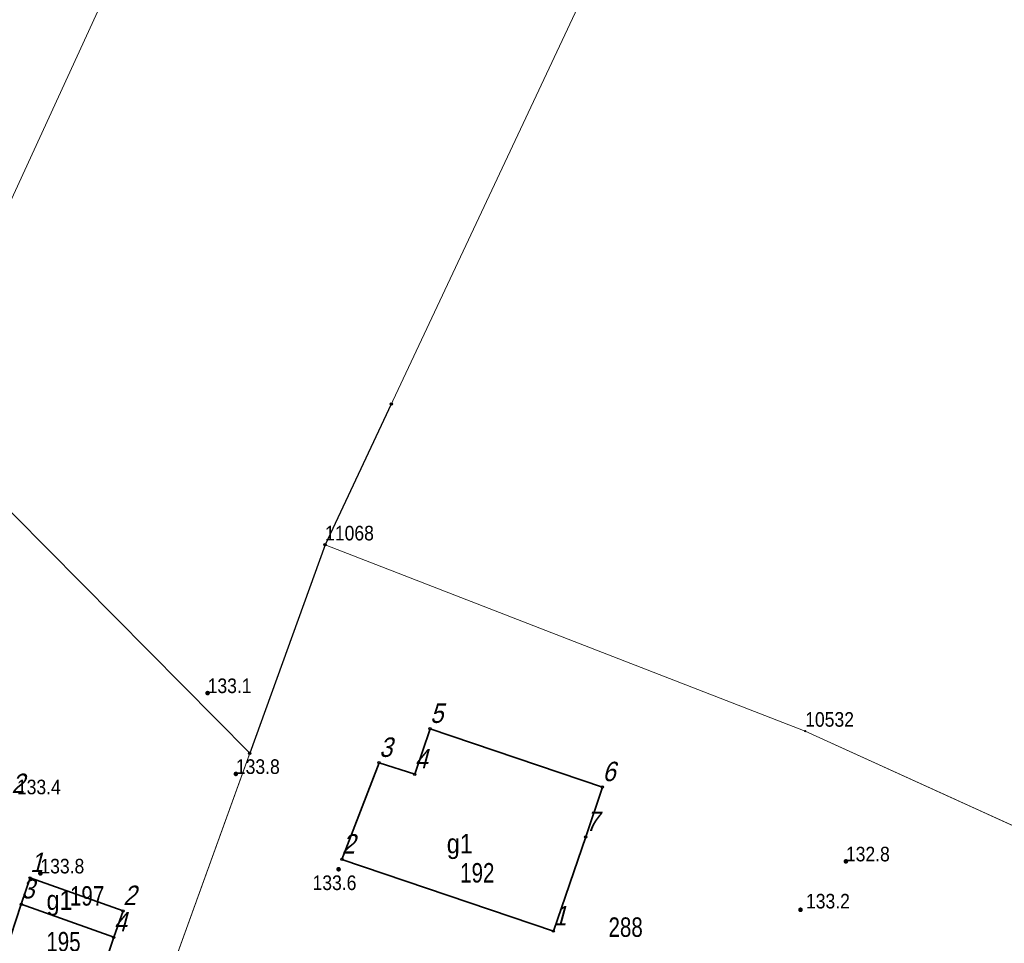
# Model space of a CAD drawing. Header units: metres. Extents: x 5548743 to 5556416, y 5707500 to 5714000.
# Tile 23 of 244: x 5551111 to 5551186, y 5711574 to 5711645. Entities that reach past the tile are written whole.
import ezdxf
from ezdxf.enums import TextEntityAlignment as Align

# ---------------------------------------------------------------- set-up
doc = ezdxf.new("R2010")
doc.units = ezdxf.units.M
doc.linetypes.add('219-1000', pattern=[0])
doc.layers.get('0').update_dxf_attribs({"color": 2, "lineweight": 5})
doc.styles.get("Standard").update_dxf_attribs({"font": 'Working1250', "width": 0.75})
doc.linetypes.add('902-1000', pattern='A,5,0,[1,ksztalty.shx,S=1,R=0,X=0,Y=0],5', length=10)

# ---------------------------------------------------------------- blocks, each defined once
blk = doc.blocks.new('PUNKTBUD')
at = {"color": 0}
blk.add_circle((0, 0), 0.09, dxfattribs=at)
blk = doc.blocks.new('203')
at = {"linetype": 'Continuous', "lineweight": 0}
h = blk.add_hatch(color=0, dxfattribs=at)
edge = h.paths.add_edge_path()
edge.add_arc((0, 0), 0.09, 0, 360)
blk = doc.blocks.new('PW01')
at = {"linetype": 'Continuous', "lineweight": 13}
h = blk.add_hatch(color=0, dxfattribs=at)
edge = h.paths.add_edge_path()
edge.add_arc((0, 0), 0.18, 0, 360)
blk = doc.blocks.new('PIKIETAW1891')
at = {"color": 0}
blk.add_circle((0, 0), 0.09, dxfattribs=at)

msp = doc.modelspace()

# ---------------------------------------------------------------- linework, layer by layer
at = {"layer": '217-kontur klasyfikacyjny', "color": 3, "linetype": 'CONTINUOUS', "lineweight": 18, "flags": 128}
for points in [[(5551134.1, 5711604.3), (5551167.26, 5711674.81)], [(5551102.31, 5711614.44), (5551128.29, 5711588.23)], [(5551128.29, 5711588.23), (5551102.31, 5711614.44)], [(5551128.29, 5711588.23), (5551134.1, 5711604.3)], [(5551134.1, 5711604.3), (5551128.29, 5711588.23)], [(5551171.13, 5711589.94), (5551134.1, 5711604.3)], [(5551180.45, 5711585.7), (5551171.13, 5711589.94)], [(5551116.88, 5711556.67), (5551128.29, 5711588.23)], [(5551128.29, 5711588.23), (5551116.88, 5711556.67)], [(5551193.63, 5711579.7), (5551180.45, 5711585.7)]]:
    msp.add_lwpolyline(points, dxfattribs=at)
at = {"layer": '218-kontur użytku gruntowego', "color": 3, "linetype": 'CONTINUOUS', "lineweight": 18, "flags": 128}
for points in [[(5551134.1, 5711604.3), (5551167.26, 5711674.81)], [(5551102.31, 5711614.44), (5551128.29, 5711588.23)], [(5551128.29, 5711588.23), (5551102.31, 5711614.44)], [(5551128.29, 5711588.23), (5551134.1, 5711604.3)], [(5551134.1, 5711604.3), (5551128.29, 5711588.23)], [(5551171.13, 5711589.94), (5551134.1, 5711604.3)], [(5551180.45, 5711585.7), (5551171.13, 5711589.94)], [(5551116.88, 5711556.67), (5551128.29, 5711588.23)], [(5551128.29, 5711588.23), (5551116.88, 5711556.67)], [(5551193.63, 5711579.7), (5551180.45, 5711585.7)]]:
    msp.add_lwpolyline(points, dxfattribs=at)
at = {"layer": '219-działka ewidencyjna', "color": 7, "linetype": '219-1000', "lineweight": 18, "flags": 128}
for points in [[(5551160.2, 5711740.45), (5551091.04, 5711589.91)], [(5551167.26, 5711674.81), (5551134.1, 5711604.3)], [(5551134.1, 5711604.3), (5551116.88, 5711556.67)], [(5551134.1, 5711604.3), (5551171.13, 5711589.94)], [(5551171.13, 5711589.94), (5551199.21, 5711577.16)]]:
    msp.add_lwpolyline(points, dxfattribs=at)
at = {"layer": '312-budynek ewidencyjny', "color": 7, "linetype": 'CONTINUOUS', "lineweight": 35, "flags": 128}
for points in [[(5551141.01, 5711586.62), (5551142.2, 5711590.12)], [(5551142.2, 5711590.12), (5551155.49, 5711585.63)], [(5551135.4, 5711580.05), (5551138.27, 5711587.5)], [(5551138.27, 5711587.5), (5551141.01, 5711586.62)], [(5551155.49, 5711585.63), (5551154.2, 5711581.78)], [(5551154.2, 5711581.78), (5551151.71, 5711574.52)], [(5551151.71, 5711574.52), (5551135.4, 5711580.05)], [(5551110.67, 5711576.59), (5551111.35, 5711578.63)], [(5551111.35, 5711578.63), (5551118.52, 5711576.08)], [(5551109.44, 5711572.89), (5551110.67, 5711576.59)], [(5551117.8, 5711574.05), (5551110.67, 5711576.59)], [(5551110.67, 5711576.59), (5551117.8, 5711574.05)], [(5551118.52, 5711576.08), (5551117.8, 5711574.05)], [(5551117.8, 5711574.05), (5551116.57, 5711570.38)]]:
    msp.add_lwpolyline(points, dxfattribs=at)
at = {"layer": 'ogrodzenie trwałe', "color": 7, "linetype": '902-1000', "lineweight": 25, "flags": 128}
msp.add_lwpolyline([(5551139.2, 5711615.15), (5551134.1, 5711604.3), (5551128.29, 5711588.23)], dxfattribs=at)

# ---------------------------------------------------------------- block references
at = {"layer": '203-punkt graniczny', "color": 7, "linetype": 'CONTINUOUS', "lineweight": 18}
for p in [(5551134.1, 5711604.3), (5551171.13, 5711589.94)]:
    msp.add_blockref('203', p, dxfattribs=at)
at = {"layer": 'pikieta naturalna', "color": 7, "linetype": 'CONTINUOUS', "lineweight": 13}
for p in [(5551125.04, 5711592.87), (5551127.22, 5711586.64), (5551174.27, 5711579.9), (5551135.14, 5711579.29), (5551112.14, 5711578.97), (5551170.77, 5711576.17)]:
    msp.add_blockref('PW01', p, dxfattribs=at)
at = {"layer": 'Punkt budynku', "color": 5, "linetype": 'CONTINUOUS', "lineweight": 13}
for p in [(5551142.2, 5711590.12), (5551138.27, 5711587.5), (5551141.01, 5711586.62), (5551155.49, 5711585.63), (5551154.2, 5711581.78), (5551135.4, 5711580.05), (5551111.35, 5711578.63), (5551110.67, 5711576.59), (5551118.52, 5711576.08), (5551117.8, 5711574.05), (5551151.71, 5711574.52)]:
    msp.add_blockref('PUNKTBUD', p, dxfattribs=at)
at = {"layer": 'Punkt roboczy BDOT GESUT K1', "color": 6, "linetype": 'CONTINUOUS', "lineweight": 18}
for p in [(5551139.2, 5711615.15), (5551134.1, 5711604.3), (5551125.04, 5711592.87), (5551128.29, 5711588.23), (5551127.22, 5711586.64), (5551174.27, 5711579.9), (5551135.14, 5711579.29), (5551112.14, 5711578.97), (5551170.77, 5711576.17)]:
    msp.add_blockref('PIKIETAW1891', p, dxfattribs=at)

# ---------------------------------------------------------------- texts
at = {"layer": '203-punkt graniczny-Atr103', "color": 7, "width": 0.9}
for s, p in [('11068', (5551134.1, 5711604.3)), ('11068', (5551134.1, 5711604.3)), ('10532', (5551171.13, 5711589.94)), ('10532', (5551171.13, 5711589.94))]:
    msp.add_text(s, height=1.125, dxfattribs=at).set_placement(p, align=Align.BOTTOM_LEFT)
at = {"layer": '211-numer działki ewidencyjnej', "color": 7, "linetype": 'CONTINUOUS', "lineweight": 18, "width": 0.79}
msp.add_text('288', height=1.5, dxfattribs=at).set_placement((5551155.96, 5711575.58), align=Align.TOP_LEFT)
at = {"layer": '312-oznaczenie budynku ewidencyjnego', "color": 7, "linetype": 'CONTINUOUS', "lineweight": 18, "width": 0.79}
for s, p in [('192', (5551144.52, 5711579.77)), ('195', (5551112.6, 5711574.46))]:
    msp.add_text(s, height=1.5, dxfattribs=at).set_placement(p, align=Align.TOP_LEFT)
msp.add_text('197', height=1.5, dxfattribs=at).set_placement((5551114.42, 5711576.49))
at = {"layer": '312-oznaczenie budynku ewidencyjnego-Atr117', "color": 7, "width": 0.9}
for p in [(5551144.49, 5711581.27), (5551113.62, 5711576.91)]:
    msp.add_text('g1', height=1.5, dxfattribs=at).set_placement(p, align=Align.MIDDLE_CENTER)
at = {"layer": 'pikieta naturalna-Atr2', "color": 7, "width": 0.9}
for s, p in [('133.1', (5551125.04, 5711592.87)), ('133.8', (5551127.22, 5711586.64)), ('133.4', (5551110.33, 5711585.07)), ('132.8', (5551174.27, 5711579.9)), ('133.8', (5551112.14, 5711578.97)), ('133.6', (5551133.13, 5711577.69)), ('133.2', (5551171.19, 5711576.27))]:
    msp.add_text(s, height=1.125, dxfattribs=at).set_placement(p)
at = {"layer": 'Punkt budynku-Atr104', "color": 5, "oblique": 15, "width": 0.9}
for s, p in [('5', (5551142.2, 5711590.12)), ('3', (5551138.27, 5711587.5)), ('4', (5551141.01, 5711586.62)), ('6', (5551155.49, 5711585.63)), ('2', (5551109.91, 5711584.71)), ('7', (5551154.2, 5711581.78)), ('2', (5551135.4, 5711580.05)), ('1', (5551111.35, 5711578.63)), ('3', (5551110.67, 5711576.59)), ('2', (5551118.52, 5711576.08)), ('1', (5551151.71, 5711574.52)), ('4', (5551117.8, 5711574.05))]:
    msp.add_text(s, height=1.5, dxfattribs=at).set_placement(p, align=Align.BOTTOM_LEFT)

doc.saveas('drawing.dxf')
